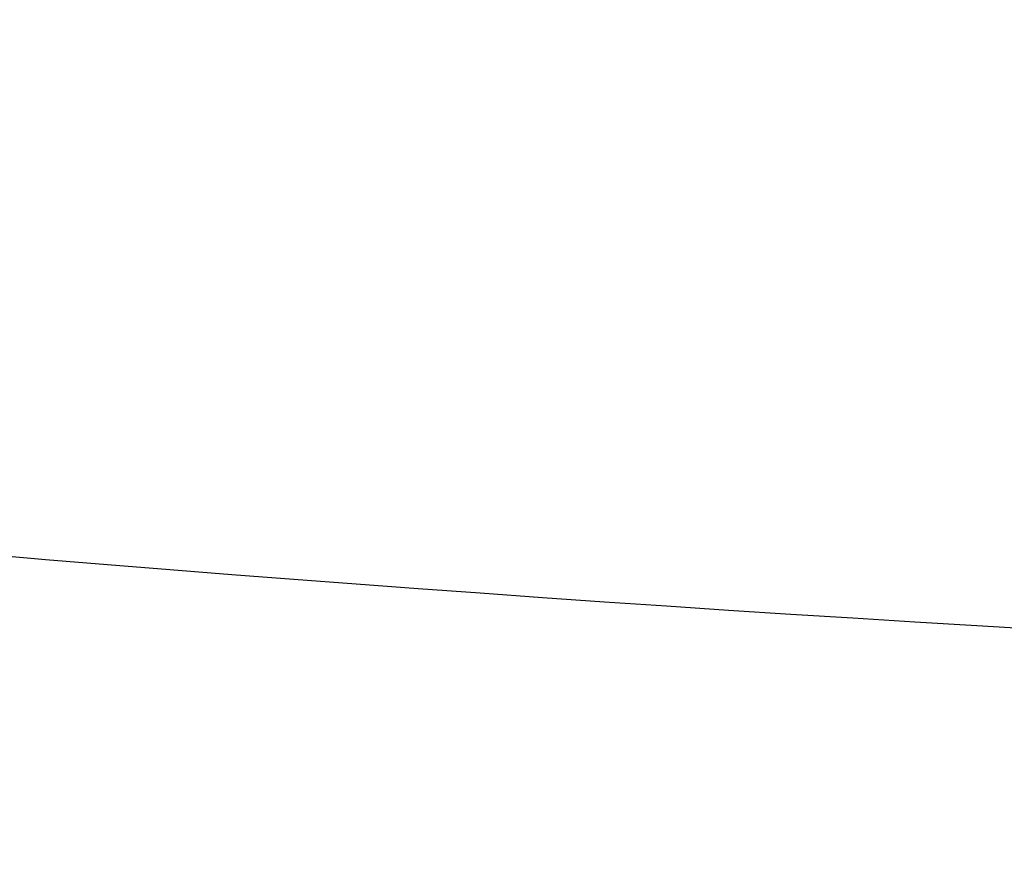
# Model space of a CAD drawing. Header units: millimetres. Extents: x -182 to 205, y -104 to 98.
# Tile 144 of 256: x -139.854 to -139.046, y -63.302 to -62.6. Entities that reach past the tile are written whole.
import ezdxf

# ---------------------------------------------------------------- set-up
doc = ezdxf.new("R2010")
doc.units = ezdxf.units.MM
doc.layers.add('Guastalla 23', color=18, linetype='Continuous', true_color=0x000000)

msp = doc.modelspace()

# ---------------------------------------------------------------- linework, layer by layer
at = {"layer": 'Guastalla 23'}
for points, knots in [([(-139.2346, 49.69733, 76.83301), (-133.72565, 50.55661, 76.62353), (-121.49542, 49.53146, 76.56723), (-108.53067, 43.9992, 76.89945), (-95.93944, 36.91447, 77.36044), (-83.74559, 28.31655, 77.92734), (-72.72163, 16.97619, 78.64129), (-62.47718, 4.36541, 79.34797), (-53.07845, -9.46966, 79.95101), (-48.59268, -24.29407, 80.09692), (-47.96631, -38.73233, 79.89156), (-50.22454, -49.61522, 79.75418), (-57.20105, -61.1976, 79.30555), (-61.63891, -65.51011, 78.86039), (-66.32382, -68.92947, 78.25101), (-71.37352, -71.59319, 77.68257), (-79.63504, -73.43393, 77.11903), (-87.86768, -73.20314, 76.7398), (-92.77639, -71.85133, 76.519), (-97.12697, -70.03659, 76.28812), (-100.98507, -67.70901, 76.10832), (-107.15115, -61.10895, 76.01793), (-110.30915, -54.31758, 76.17423), (-112.0662, -49.42707, 76.33832)], [0, 0, 0, 0, 22.708338, 45.436107, 45.436107, 68.15416, 90.872214, 90.872214, 113.590267, 136.308321, 136.308321, 159.026374, 170.385401, 181.744428, 181.744428, 193.103455, 204.462481, 215.821508, 227.180535, 227.180535, 238.539562, 249.898588, 272.616642, 272.616642, 272.616642, 272.616642]), ([(-157.49165, 33.59139, 98.26417), (-152.66088, 36.39619, 98.04509), (-140.86216, 39.85824, 97.98725), (-126.76463, 39.34676, 98.33264), (-112.46366, 37.24968, 98.82459), (-97.99568, 33.59673, 99.44008), (-83.62669, 26.9942, 100.23024), (-69.51265, 18.94307, 101.00392), (-55.73325, 9.45453, 101.64838), (-46.18264, -2.76493, 101.79711), (-40.39781, -16.03188, 101.58257), (-38.58925, -27.01118, 101.43807), (-40.94828, -40.33647, 100.95683), (-43.5492, -45.95353, 100.47032), (-46.69129, -50.82846, 99.79891), (-50.43151, -55.14041, 99.17269), (-57.46299, -59.86514, 98.56509), (-65.22961, -62.64581, 98.16529), (-70.30696, -63.17147, 97.93726), (-75.03669, -63.06258, 97.70182), (-79.49666, -62.29067, 97.52161), (-87.66285, -58.34536, 97.43256), (-93.06032, -53.12945, 97.58689), (-96.45677, -49.1899, 97.75332)], [0, 0, 0, 0, 22.708338, 45.436107, 45.436107, 68.15416, 90.872214, 90.872214, 113.590267, 136.308321, 136.308321, 159.026374, 170.385401, 181.744428, 181.744428, 193.103455, 204.462481, 215.821508, 227.180535, 227.180535, 238.539562, 249.898588, 272.616642, 272.616642, 272.616642, 272.616642]), ([(-66.49463, -25.88338, 148.0741), (-69.08796, -26.03938, 148.15824), (-74.44102, -26.13123, 148.37344), (-82.55014, -26.27607, 148.85085), (-90.43594, -27.16107, 149.55173), (-95.37435, -28.94838, 150.27457), (-99.85027, -31.81168, 151.08239), (-103.41981, -35.42781, 151.69406), (-107.26658, -41.54756, 152.18365), (-110.66152, -47.66586, 152.48713), (-113.08862, -51.29291, 152.59122), (-115.77834, -54.45046, 152.62578), (-118.80567, -57.29368, 152.63721), (-125.95149, -61.57963, 152.58306), (-132.22434, -63.05303, 152.45723), (-140.83997, -63.23813, 152.18306), (-147.51225, -62.03886, 151.92611), (-155.39241, -57.74091, 151.2562), (-158.82667, -54.73542, 150.79408), (-163.53165, -49.58374, 150.05411), (-168.75164, -40.70471, 149.33106), (-170.03415, -29.69108, 148.81024), (-169.32263, -24.15207, 148.58425)], [-48.446703, -48.446703, -48.446703, -48.446703, -47.347032, -46.245507, -45.143982, -44.042457, -44.042457, -42.941396, -41.840334, -40.739273, -39.638211, -39.638211, -38.53715, -37.436088, -35.233966, -35.233966, -33.031843, -31.930781, -30.82972, -30.82972, -28.627597, -26.425474, -26.425474, -26.425474, -26.425474])]:
    msp.add_open_spline(points, degree=3, knots=knots, dxfattribs=at)
msp.add_open_spline([(-69.36891, -34.02572, 143.07847), (-80.11474, -33.51215, 143.07847), (-102.37015, -29.0067, 143.07847), (-115.59671, -56.81477, 143.07847), (-143.58978, -65.93707, 143.07847), (-172.61149, -51.74336, 143.07847), (-177.80959, -26.63136, 143.07847), (-174.45708, -14.76082, 143.07847)], degree=3, dxfattribs=at)

doc.saveas('drawing.dxf')
